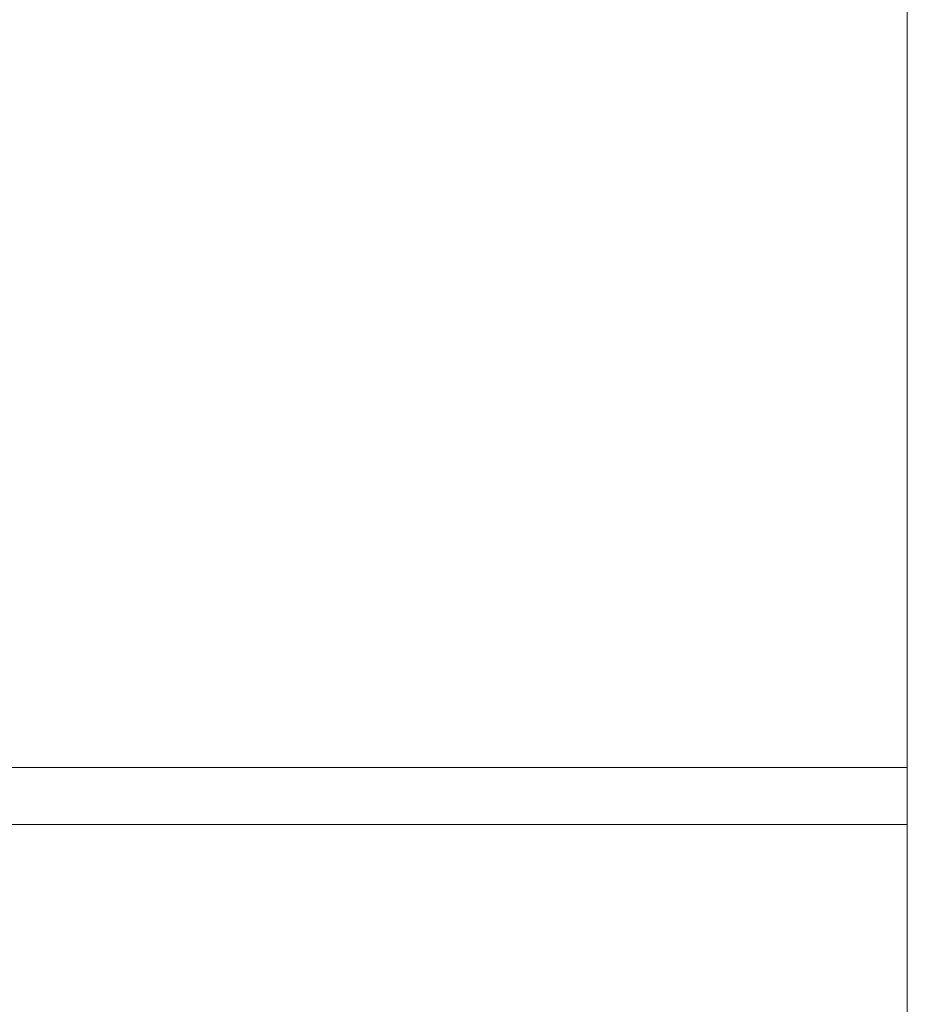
# Model space of a CAD drawing. Header units: inches. Extents: x 53216 to 117387, y -66787 to -22834.
# Tile 160 of 256: x 60669 to 60686, y -30080 to -30060. Entities that reach past the tile are written whole.
import ezdxf
from ezdxf.lldxf.tags import DXFTag

# ---------------------------------------------------------------- set-up
doc = ezdxf.new("R2010")
doc.units = ezdxf.units.IN
doc.header["$MEASUREMENT"] = 0
doc.layers.get('0').update_dxf_attribs({"lineweight": 0})
doc.layers.add('p--przekrój-izolacje', color=9, linetype='Continuous', lineweight=0)
tags = doc.linetypes.add('HIDDEN2', pattern=[4.7625, 3.175, -1.5875]).pattern_tags.tags
tags[6:7] = [DXFTag(74, 4), DXFTag(75, 0), DXFTag(340, '0'), DXFTag(46, 0.0), DXFTag(50, 0.0), DXFTag(44, 0.0), DXFTag(45, 0.0)]
tags[4:5] = [DXFTag(74, 4), DXFTag(75, 0), DXFTag(340, '0'), DXFTag(46, 0.0), DXFTag(50, 0.0), DXFTag(44, 0.0), DXFTag(45, 0.0)]
doc.linetypes.add('LINIA17', pattern='A,1e-05,[146,RODZLIN.shx,S=0.03819,R=0,X=0,Y=-0.13482],-1.52796', length=1.52797)

msp = doc.modelspace()

# ---------------------------------------------------------------- linework, layer by layer
at = {"linetype": 'HIDDEN2'}
msp.add_line((60686.402, -30038.985), (60686.402, -30095.411), dxfattribs=at)
at = {"color": 3, "linetype": 'Continuous', "ltscale": 12}
msp.add_line((60686.402, -30075.006), (60665.902, -30075.006), dxfattribs=at)
at = {"layer": 'p--przekrój-izolacje', "linetype": 'LINIA17', "ltscale": 5}
msp.add_line((60661.402, -30076.115), (60686.402, -30076.115), dxfattribs=at)

doc.saveas('drawing.dxf')
